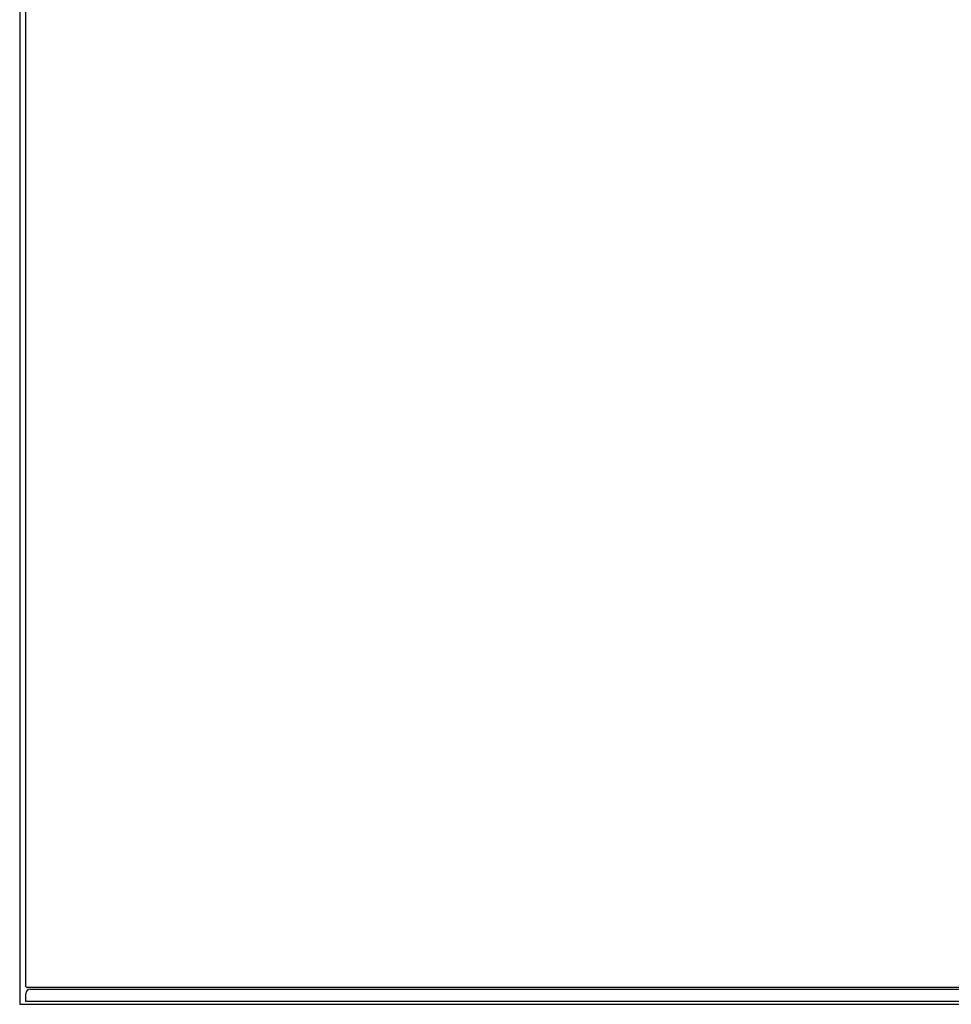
# Model space of a CAD drawing. Header units: millimetres. Extents: x 0 to 1852, y 0 to 1359.
# Tile 10 of 54: x 231 to 431, y 430 to 641. Entities that reach past the tile are written whole.
import ezdxf

# ---------------------------------------------------------------- set-up
doc = ezdxf.new("R2010")
doc.units = ezdxf.units.MM
doc.header["$LTSCALE"] = 65.395
doc.layers.get('0').update_dxf_attribs({"linetype": 'CONTINUOUS'})

msp = doc.modelspace()

# ---------------------------------------------------------------- linework, layer by layer
at = {"color": 7, "linetype": 'Continuous'}
for p, q in [((231.071, 748.443), (231.071, 429.543)), ((232.421, 433.373), (232.421, 746.893)), ((232.771, 433.023), (232.271, 433.523)), ((774.201, 433.173), (232.621, 433.173)), ((233.411, 432.823), (773.411, 432.823)), ((232.411, 430.143), (232.411, 431.823)), ((231.071, 429.543), (775.751, 429.543)), ((232.411, 430.243), (774.411, 430.243))]:
    msp.add_line(p, q, dxfattribs=at)
msp.add_arc((233.411, 431.823), 1, 90, 180, dxfattribs=at)

doc.saveas('drawing.dxf')
